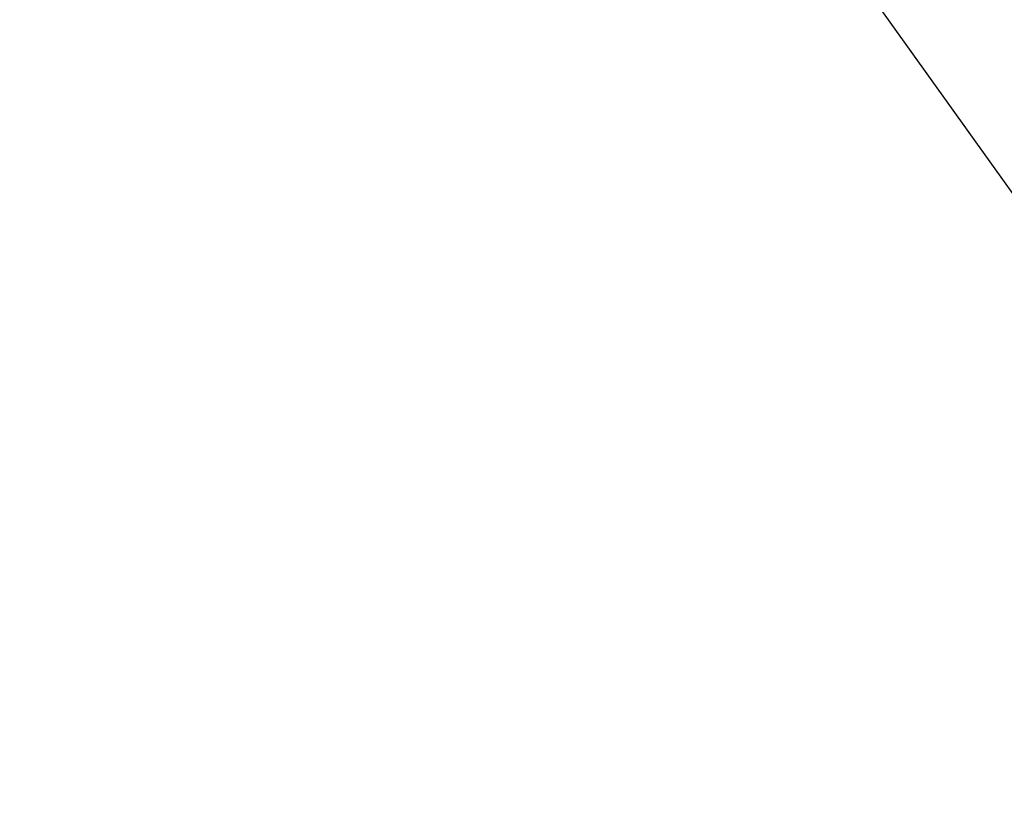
# Model space of a CAD drawing. Header units: metres. Extents: x 7527663 to 7537587, y 5492976 to 5503267.
# Tile 80 of 256: x 7531938.742 to 7531939.22, y 5499193.801 to 5499194.181. Entities that reach past the tile are written whole.
import ezdxf

# ---------------------------------------------------------------- set-up
doc = ezdxf.new("R2010")
doc.units = ezdxf.units.M
doc.linetypes.add('1.4_1.4', pattern=[2.8, 1.4, -1.4])

msp = doc.modelspace()

# ---------------------------------------------------------------- linework, layer by layer
at = {"layer": 'Zakres', "color": 5, "linetype": '1.4_1.4', "lineweight": 25, "flags": 128}
msp.add_lwpolyline([(7532124.99, 5499095.27), (7532172.79, 5499102.15), (7532184.08, 5499102.85), (7532257.45, 5499212.21), (7532297.32, 5499318.75), (7532251.1, 5499375.2), (7532266.63, 5499421.76), (7532325.19, 5499443.99), (7532436.66, 5499434.46), (7532496.09, 5499460.06), (7532569.03, 5499504.92), (7532658.91, 5499535.36), (7532765.1, 5499629.55), (7532839.54, 5499729.38), (7532897.57, 5499726.03), (7532914.35, 5499580.73), (7532869.35, 5499565.87), (7532831.95, 5499526.36), (7532832.66, 5499450.87), (7532910.97, 5499481.91), (7532955.42, 5499424.76), (7532976.59, 5499314.69), (7532989.29, 5499063.52), (7533058.43, 5499054.34), (7533084.54, 5499232.14), (7533132.52, 5499263.19), (7533159.33, 5499162.29), (7533222.83, 5499185.58), (7533273.63, 5499494.61), (7533282.8, 5499659.71), (7532949.07, 5499769.78), (7532949.6, 5499830.63), (7533180.67, 5499875.08), (7533313.14, 5499872.79), (7533346.48, 5499854.97), (7533365.88, 5499791.12), (7533412.8, 5499785.12), (7533438.55, 5499812.29), (7533441.37, 5499875.43), (7533484.15, 5499897.04), (7533545.44, 5499937.17), (7533673.15, 5500017.6), (7533749.35, 5500094.39), (7533777.57, 5500128.79), (7534007.99, 5500175.59), (7534186.85, 5500179.47), (7534240.95, 5500208.22), (7534284.95, 5500255.15), (7534293.51, 5500249.35), (7534333.55, 5500221.86), (7534444.85, 5500195.93), (7534555.8, 5500196.46), (7534726.19, 5500214.1), (7534798.86, 5500232.8), (7534783.69, 5500289.6), (7534724.43, 5500292.77), (7534675.74, 5500276.9), (7534650.34, 5500257.14), (7534584.55, 5500255.2), (7534437.09, 5500254.49), (7534329.85, 5500291.18), (7534209.72, 5500427.53), (7534186.09, 5500404.95), (7534118.71, 5500444.11), (7534096.84, 5500422.24), (7534157.16, 5500379.55), (7534112.09, 5500321.43), (7534083.52, 5500332.02), (7534043.57, 5500300.53), (7534013.23, 5500283.95), (7533949.02, 5500246.91), (7533795.81, 5500207.87), (7533677.21, 5500119.03), (7533651.81, 5500152.19), (7533513.52, 5500049.18), (7533469.74, 5500018.85), (7533450.55, 5500058.88), (7533375.76, 5500093.1), (7533328.13, 5500013.72), (7533295.68, 5500002.08), (7533116.4, 5499970.61), (7533116.29, 5500014.6), (7533002.87, 5500013.02), (7533001.11, 5500035.6), (7532900.57, 5500075.81), (7532885.04, 5500029.6), (7532712.18, 5500081.46), (7532661.91, 5499978.62), (7532746.76, 5499934.35), (7532694.19, 5499808.41), (7532647.27, 5499819.34), (7532626.46, 5499783.36), (7532411.97, 5499873.67), (7532393.63, 5499832.04), (7532579.54, 5499749.14), (7532547.08, 5499703.28), (7532439.13, 5499742.08), (7532115.28, 5499818.64), (7532048.26, 5499841.21), (7531978.41, 5499816.52), (7531963.59, 5499784.06), (7532093.06, 5499751.26), (7532132.92, 5499745.26), (7532316.72, 5499671.18), (7532316.01, 5499623.55), (7531900.09, 5499730.09), (7531891.62, 5499688.81), (7531975.94, 5499629.9), (7531986.52, 5499607.68), (7532283.56, 5499574.16), (7532277.56, 5499495.14), (7532231, 5499475.03), (7532170.67, 5499496.9), (7532189.37, 5499542.41), (7532156.21, 5499552.64), (7532142.1, 5499526.18), (7532081.42, 5499533.24), (7532040.32, 5499476.27), (7531943.04, 5499442.14), (7531945.6, 5499389.31), (7532103.64, 5499422.12), (7532137.71, 5499433.89), (7532185.49, 5499405.89), (7532167.5, 5499347.33), (7532088.47, 5499290.88), (7531966.76, 5499234.08), (7531910.5, 5499234.26), (7531958.36, 5499167.34), (7531985.29, 5499073.39)], close=True, dxfattribs=at)

doc.saveas('drawing.dxf')
